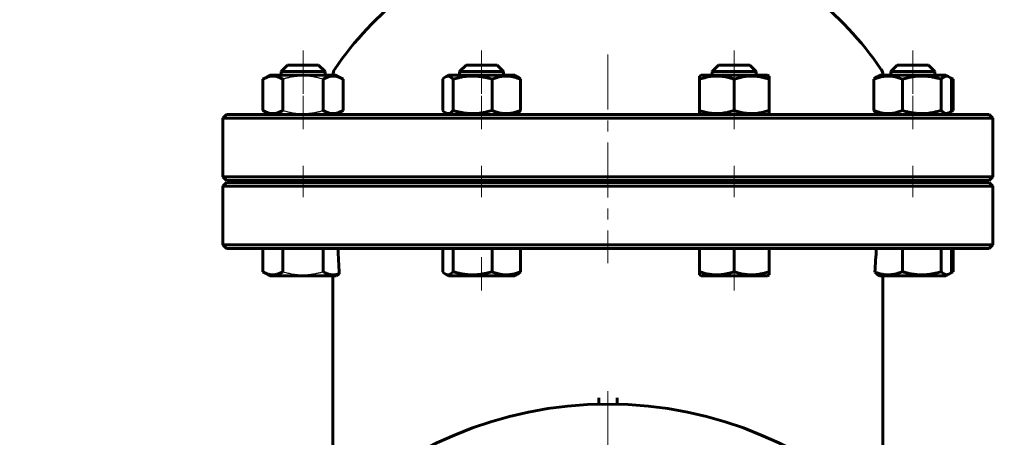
# Model space of a CAD drawing. Header units: millimetres. Extents: x 0 to 594, y 0 to 420.
# Tile 7 of 9: x 343 to 477, y 190 to 247. Entities that reach past the tile are written whole.
import ezdxf

# ---------------------------------------------------------------- set-up
doc = ezdxf.new("R2010")
doc.units = ezdxf.units.MM
for name, pattern in [('K5LT-1', [0]), ('K5LT_AXLED', [12, 7.5, -1.5, 1.5, -1.5]), ('K5LT_BASIC', [0]), ('K5LT_THIN', [0])]:
    doc.linetypes.add(name, pattern=pattern)
doc.layers.add('Системный слой', color=7, linetype='Continuous')
doc.layers.add('Системный слой (1)', color=7, linetype='Continuous', true_color=0x6c6c6c)
doc.styles.add('KDIMTEXTSTYLE', font='txt', dxfattribs={"width": 0.96, "oblique": 15, "height": 5})
doc.styles.add('KTEXTSTYLE', font='txt', dxfattribs={"width": 0.96, "height": 5})
doc.dimstyles.new('KDIMSTYLE (0.50)', dxfattribs={"dimtxt": 5, "dimasz": 1, "dimexe": 2, "dimexo": 0, "dimgap": 1, "dimtad": 1, "dimlfac": 2, "dimtxsty": 'KDIMTEXTSTYLE', "dimsah": 1, "dimcen": 0, "dimdle": 1, "dimadec": 0, "dimazin": 0, "dimtfac": 0.667, "dimtmove": 0, "dimatfit": 3, "dimfxl": 1, "dimtvp": 1, "dimtolj": 1, "dimtzin": 0, "dimarcsym": 0})

# ---------------------------------------------------------------- blocks, each defined once
blk = doc.blocks.new('U37')
at = {"layer": 'Системный слой (1)', "color": 143, "linetype": 'K5LT_BASIC', "lineweight": 60, "true_color": 0x33acca}
for p, q in [((385.32, 179.66), (385.32, 203.97)), ((385.32, 159.97), (385.32, 160.28))]:
    blk.add_line(p, q, dxfattribs=at)
blk = doc.blocks.new('U38')
at = {"layer": 'Системный слой (1)', "color": 143, "linetype": 'K5LT_BASIC', "lineweight": 60, "true_color": 0x33acca}
for start, end in [(109.917, 145.8521), (34.1479, 70.083)]:
    blk.add_arc((422.82, 215.34), 45, start, end, dxfattribs=at)
blk = doc.blocks.new('U39')
at = {"layer": 'Системный слой (1)', "color": 143, "linetype": 'K5LT_BASIC', "lineweight": 60, "true_color": 0x33acca}
for p, q in [((460.32, 203.97), (460.32, 179.66)), ((460.32, 160.28), (460.32, 159.97))]:
    blk.add_line(p, q, dxfattribs=at)
blk = doc.blocks.new('U40')
at = {"layer": 'Системный слой (1)', "color": 143, "linetype": 'K5LT_BASIC', "lineweight": 60, "true_color": 0x33acca}
for p, q in [((462.27, 241.15), (462.9, 241.15)), ((462.9, 241.15), (466.52, 241.15))]:
    blk.add_line(p, q, dxfattribs=at)
blk = doc.blocks.new('U41')
at = {"layer": 'Системный слой (1)', "color": 143, "linetype": 'K5LT_BASIC', "lineweight": 60, "true_color": 0x33acca}
for p, q in [((400.31, 234.97), (400.43, 234.83)), ((401.51, 234.75), (401.72, 234.97)), ((400.43, 234.83), (400.56, 234.72)), ((400.56, 234.72), (400.69, 234.64)), ((400.69, 234.64), (400.81, 234.58)), ((400.81, 234.58), (401.16, 234.56)), ((401.16, 234.56), (401.51, 234.75))]:
    blk.add_line(p, q, dxfattribs=at)
blk = doc.blocks.new('U42')
at = {"layer": 'Системный слой (1)', "color": 143, "linetype": 'K5LT_BASIC', "lineweight": 60, "true_color": 0x33acca}
for p, q in [((435.53, 212.4), (440.04, 212.4)), ((440.04, 212.4), (444.56, 212.4))]:
    blk.add_line(p, q, dxfattribs=at)
blk = doc.blocks.new('U44')
at = {"layer": 'Системный слой (1)', "color": 143, "linetype": 'K5LT_BASIC', "lineweight": 60, "true_color": 0x33acca}
for p, q in [((401.09, 212.4), (402.41, 212.4)), ((402.41, 212.4), (410.12, 212.4))]:
    blk.add_line(p, q, dxfattribs=at)
blk = doc.blocks.new('U45')
at = {"layer": 'Системный слой (1)', "color": 143, "linetype": 'K5LT_BASIC', "lineweight": 60, "true_color": 0x33acca}
for p, q in [((469.75, 234.89), (469.88, 234.97)), ((469.5, 234.77), (469.63, 234.83)), ((469.63, 234.83), (469.75, 234.89))]:
    blk.add_line(p, q, dxfattribs=at)
blk = doc.blocks.new('U46')
at = {"layer": 'Системный слой (1)', "color": 143, "linetype": 'K5LT_BASIC', "lineweight": 60, "true_color": 0x33acca}
for p, q in [((469.32, 239.57), (468.91, 239.8)), ((469.88, 239.24), (469.32, 239.57))]:
    blk.add_line(p, q, dxfattribs=at)
blk = doc.blocks.new('U47')
at = {"layer": 'Системный слой (1)', "color": 143, "linetype": 'K5LT_BASIC', "lineweight": 60, "true_color": 0x33acca}
for p, q in [((469.63, 239.38), (469.5, 239.44)), ((469.75, 239.31), (469.63, 239.38)), ((469.88, 239.24), (469.75, 239.31))]:
    blk.add_line(p, q, dxfattribs=at)
blk = doc.blocks.new('U48')
at = {"layer": 'Системный слой (1)', "color": 143, "linetype": 'K5LT_BASIC', "lineweight": 60, "true_color": 0x33acca}
for p, q in [((400.31, 212.97), (400.43, 212.83)), ((400.43, 212.83), (400.56, 212.72)), ((400.56, 212.72), (400.69, 212.64)), ((400.69, 212.64), (400.81, 212.58)), ((400.81, 212.58), (401.16, 212.56)), ((401.16, 212.56), (401.51, 212.75)), ((401.51, 212.75), (401.72, 212.97))]:
    blk.add_line(p, q, dxfattribs=at)
blk = doc.blocks.new('U49')
at = {"layer": 'Системный слой (1)', "color": 143, "linetype": 'K5LT_BASIC', "lineweight": 60, "true_color": 0x33acca}
for p, q in [((461.4, 240.28), (462.28, 240.28)), ((462.28, 240.28), (467.4, 240.28))]:
    blk.add_line(p, q, dxfattribs=at)
blk = doc.blocks.new('U50')
at = {"layer": 'Системный слой (1)', "color": 143, "linetype": 'K5LT_BASIC', "lineweight": 60, "true_color": 0x33acca}
for p, q in [((468.28, 212.97), (468.62, 212.66)), ((468.62, 212.66), (468.97, 212.54)), ((468.97, 212.54), (469.32, 212.64)), ((469.32, 212.64), (469.44, 212.72)), ((469.44, 212.72), (469.57, 212.83)), ((469.57, 212.83), (469.7, 212.97))]:
    blk.add_line(p, q, dxfattribs=at)
blk = doc.blocks.new('U51')
at = {"layer": 'Системный слой (1)', "color": 143, "linetype": 'K5LT_BASIC', "lineweight": 60, "true_color": 0x33acca}
for p, q in [((469.32, 212.64), (468.91, 212.4)), ((469.88, 212.97), (469.32, 212.64))]:
    blk.add_line(p, q, dxfattribs=at)
blk = doc.blocks.new('U52')
at = {"layer": 'Системный слой (1)', "color": 143, "linetype": 'K5LT_BASIC', "lineweight": 60, "true_color": 0x33acca}
for p, q in [((469.5, 212.77), (469.63, 212.83)), ((469.63, 212.83), (469.75, 212.89)), ((469.75, 212.89), (469.88, 212.97))]:
    blk.add_line(p, q, dxfattribs=at)
blk = doc.blocks.new('U53')
at = {"layer": 'Системный слой (1)', "color": 143, "linetype": 'K5LT_BASIC', "lineweight": 60, "true_color": 0x33acca}
for p, q in [((468.49, 239.45), (468.28, 239.24)), ((468.84, 239.65), (468.49, 239.45)), ((469.19, 239.63), (468.84, 239.65)), ((469.32, 239.57), (469.19, 239.63)), ((469.44, 239.48), (469.32, 239.57)), ((469.57, 239.37), (469.44, 239.48)), ((469.7, 239.24), (469.57, 239.37))]:
    blk.add_line(p, q, dxfattribs=at)
blk = doc.blocks.new('U54')
at = {"layer": 'Системный слой (1)', "color": 143, "linetype": 'K5LT_BASIC', "lineweight": 60, "true_color": 0x33acca}
for p, q in [((468.28, 234.97), (468.62, 234.66)), ((469.57, 234.83), (469.7, 234.97)), ((468.62, 234.66), (468.97, 234.54)), ((468.97, 234.54), (469.32, 234.64)), ((469.32, 234.64), (469.44, 234.72)), ((469.44, 234.72), (469.57, 234.83))]:
    blk.add_line(p, q, dxfattribs=at)
blk = doc.blocks.new('U56')
at = {"layer": 'Системный слой (1)', "color": 143, "linetype": 'K5LT_BASIC', "lineweight": 60, "true_color": 0x33acca}
for p, q in [((469.32, 234.64), (469.88, 234.97)), ((468.91, 234.4), (469.32, 234.64))]:
    blk.add_line(p, q, dxfattribs=at)
blk = doc.blocks.new('U57')
at = {"layer": 'Системный слой (1)', "color": 143, "linetype": 'K5LT_BASIC', "lineweight": 60, "true_color": 0x33acca}
for p, q in [((400.43, 239.37), (400.31, 239.24)), ((400.56, 239.48), (400.43, 239.37)), ((400.69, 239.57), (400.56, 239.48)), ((401.03, 239.67), (400.69, 239.57)), ((401.38, 239.55), (401.03, 239.67)), ((401.72, 239.24), (401.38, 239.55))]:
    blk.add_line(p, q, dxfattribs=at)
blk = doc.blocks.new('U59')
at = {"layer": 'Системный слой (1)', "color": 30, "linetype": 'K5LT_AXLED', "lineweight": 18, "true_color": 0xff8000}
for q in [(422.82, 196.9), (367.07, 141.15), (478.57, 141.15), (422.82, 85.4)]:
    blk.add_line((422.82, 141.15), q, dxfattribs=at)
blk = doc.blocks.new('D3')
at = {"layer": 'Системный слой (1)'}
for points in [[(459.63, 173.12), (462.93, 176.94), (458.76, 174.1), (459.57, 173.95)], [(382.72, 105.37), (386.89, 108.2), (386.08, 108.36), (386.01, 109.19)]]:
    blk.add_hatch(color=7, dxfattribs=at).paths.add_polyline_path(points)
at = {"layer": 'Системный слой (1)', "color": 7, "linetype": 'K5LT_THIN', "lineweight": 18, "true_color": 0xffffff}
for p, q in [((462.93, 176.94), (476.57, 189.12)), ((476.57, 189.12), (493.77, 189.12)), ((382.72, 105.37), (462.93, 176.94)), ((458.76, 174.1), (462.93, 176.94)), ((462.93, 176.94), (459.63, 173.12)), ((459.57, 173.95), (458.76, 174.1)), ((459.63, 173.12), (459.57, 173.95)), ((382.72, 105.37), (386.01, 109.19)), ((386.01, 109.19), (386.08, 108.36)), ((386.89, 108.2), (382.72, 105.37)), ((386.08, 108.36), (386.89, 108.2))]:
    blk.add_line(p, q, dxfattribs=at)
blk.add_wipeout([(478.57, 190.12), (478.57, 197.5), (491.24, 197.5), (491.24, 190.12)]).dxf.layer = 'Системный слой (1)'
at = {"layer": 'Системный слой (1)', "color": 7, "char_height": 5, "attachment_point": 1, "style": 'KTEXTSTYLE'}
for s, insert in [('\\fArial|b0|c204|p34;\\H5.0;\\W1.000;\\Q15;\\fGOST Type AU|b0|i0|c204|p34;\\Q15;\\W0.960;⌀', (478.57, 196.71)), ('\\fArial|b0|c204|p34;\\H5.0;\\W1.000;\\Q15;\\fGOST Type AU|b0|i0|c204|p34;\\Q15;\\W0.960;215', (481.88, 196.71))]:
    blk.add_mtext(s, dxfattribs=dict(at, insert=insert))
blk = doc.blocks.new('KDIMARROW_01')
at = {"layer": 'Системный слой'}
blk.add_hatch(color=0, dxfattribs=at).paths.add_polyline_path([(-5, -0.66), (0, 0), (-5, 0.66), (-4.5, 0)])
at = {"layer": 'Системный слой', "color": 0, "linetype": 'K5LT_THIN', "lineweight": 18}
for p, q in [((-4.5, 0), (-5, 0.66)), ((-5, 0.66), (0, 0)), ((0, 0), (-5, -0.66)), ((-5, -0.66), (-4.5, 0))]:
    blk.add_line(p, q, dxfattribs=at)
at = {"layer": 'Системный слой (1)', "color": 0, "linetype": 'K5LT_THIN', "lineweight": 18}
blk.add_line((422.82, 141.15), (422.32, 141.15), dxfattribs=at)
blk = doc.blocks.new('D5')
at = {"layer": 'Системный слой (1)'}
for points in [[(401.94, 168.62), (398.32, 172.13), (400.9, 167.8), (401.11, 168.6)], [(447.33, 110.17), (444.74, 114.5), (444.54, 113.7), (443.71, 113.69)]]:
    blk.add_hatch(color=7, dxfattribs=at).paths.add_polyline_path(points)
at = {"layer": 'Системный слой (1)', "color": 7, "linetype": 'K5LT_THIN', "lineweight": 18, "true_color": 0xffffff}
for p, q in [((398.32, 172.13), (401.94, 168.62)), ((400.9, 167.8), (398.32, 172.13)), ((398.32, 172.13), (447.33, 110.17)), ((401.11, 168.6), (400.9, 167.8)), ((401.94, 168.62), (401.11, 168.6)), ((444.54, 113.7), (444.74, 114.5)), ((444.74, 114.5), (447.33, 110.17)), ((443.71, 113.69), (444.54, 113.7)), ((447.33, 110.17), (443.71, 113.69)), ((447.33, 110.17), (468.56, 83.34)), ((468.56, 83.34), (485.75, 83.34))]:
    blk.add_line(p, q, dxfattribs=at)
blk.add_wipeout([(470.56, 84.34), (470.56, 91.72), (483.23, 91.72), (483.23, 84.34)]).dxf.layer = 'Системный слой (1)'
at = {"layer": 'Системный слой (1)', "color": 7, "char_height": 5, "attachment_point": 1, "style": 'KTEXTSTYLE'}
for s, insert in [('\\fArial|b0|c204|p34;\\H5.0;\\W1.000;\\Q15;\\fGOST Type AU|b0|i0|c204|p34;\\Q15;\\W0.960;⌀', (470.56, 90.93)), ('\\fArial|b0|c204|p34;\\H5.0;\\W1.000;\\Q15;\\fGOST Type AU|b0|i0|c204|p34;\\Q15;\\W0.960;158', (473.86, 90.93))]:
    blk.add_mtext(s, dxfattribs=dict(at, insert=insert))

msp = doc.modelspace()

# ---------------------------------------------------------------- linework, layer by layer
at = {"layer": 'Системный слой (1)', "color": 30, "linetype": 'K5LT_AXLED', "lineweight": 18, "true_color": 0xff8000}
for p, q in [((381.2493, 237.2424), (381.2493, 243.1538)), ((405.6031, 237.2424), (405.6031, 243.1538)), ((440.0447, 237.2424), (440.0447, 243.1538)), ((464.3985, 237.2424), (464.3985, 243.1538)), ((422.8239, 242.5997), (422.8239, 214.1538)), ((381.2493, 232.4038), (381.2493, 236.9652)), ((405.6031, 232.4038), (405.6031, 236.9652)), ((440.0447, 232.4038), (440.0447, 236.9652)), ((464.3985, 232.4038), (464.3985, 236.9652)), ((381.2493, 223.1538), (381.2493, 227.4038)), ((405.6031, 223.1538), (405.6031, 227.4038)), ((440.0447, 223.1538), (440.0447, 227.4038)), ((464.3985, 223.1538), (464.3985, 227.4038)), ((405.6031, 210.4038), (405.6031, 214.9652)), ((440.0447, 210.4038), (440.0447, 214.9652))]:
    msp.add_line(p, q, dxfattribs=at)
at = {"layer": 'Системный слой (1)', "color": 143, "linetype": 'K5LT_BASIC', "lineweight": 60, "true_color": 0x33acca}
for p, q in [((378.2493, 240.2788), (379.1243, 241.1538)), ((379.1243, 241.1538), (383.3743, 241.1538)), ((384.2493, 240.2788), (383.3743, 241.1538)), ((402.6031, 240.2788), (403.4781, 241.1538)), ((403.4781, 241.1538), (407.7281, 241.1538)), ((408.6031, 240.2788), (407.7281, 241.1538)), ((437.0447, 240.2788), (437.9197, 241.1538)), ((437.9197, 241.1538), (442.1697, 241.1538)), ((443.0447, 240.2788), (442.1697, 241.1538)), ((461.3985, 240.2788), (462.2735, 241.1538)), ((467.3985, 240.2788), (466.5235, 241.1538)), ((375.7645, 239.2424), (376.7368, 239.8038)), ((375.7645, 234.9652), (375.7645, 239.2424)), ((376.3317, 239.5699), (376.3318, 239.5699)), ((376.3318, 239.5699), (376.7368, 239.8038)), ((385.7618, 239.8038), (376.7368, 239.8038)), ((378.2493, 239.8038), (378.2493, 240.2788)), ((378.2493, 240.2788), (384.2493, 240.2788)), ((378.5069, 234.9652), (378.5069, 239.2424)), ((383.9917, 234.9652), (383.9917, 239.2424)), ((384.2493, 239.8038), (384.2493, 240.2788)), ((386.7341, 239.2424), (385.7618, 239.8038)), ((386.7341, 234.9652), (386.7341, 239.2424)), ((400.3052, 234.9652), (400.3052, 239.2424)), ((400.6856, 239.5699), (401.0906, 239.8038)), ((410.1156, 239.8038), (401.0906, 239.8038)), ((401.7248, 234.9652), (401.7248, 239.2424)), ((402.6031, 239.8038), (402.6031, 240.2788)), ((402.6031, 240.2788), (408.6031, 240.2788)), ((407.0227, 234.9652), (407.0227, 239.2424)), ((408.6031, 239.8038), (408.6031, 240.2788)), ((410.5207, 239.5699), (410.1156, 239.8038)), ((410.9011, 234.9652), (410.9011, 239.2424)), ((435.2947, 239.6667), (435.5322, 239.8038)), ((435.2947, 239.2424), (435.2947, 239.6667)), ((435.2947, 234.9652), (435.2947, 239.2424)), ((444.5572, 239.8038), (435.5322, 239.8038)), ((437.0447, 240.2788), (443.0447, 240.2788)), ((437.0447, 239.8038), (437.0447, 240.2788)), ((440.0447, 234.9652), (440.0447, 239.2424)), ((443.0447, 239.8038), (443.0447, 240.2788)), ((444.7947, 239.6667), (444.5572, 239.8038)), ((444.7947, 239.6667), (444.7947, 239.2424)), ((444.7947, 234.9652), (444.7947, 239.2424)), ((459.1005, 234.9652), (459.1005, 239.2424)), ((459.4809, 239.5699), (459.886, 239.8038)), ((468.911, 239.8038), (459.886, 239.8038)), ((461.3985, 239.8038), (461.3985, 240.2788)), ((462.9789, 234.9652), (462.9789, 239.2424)), ((467.3985, 239.8038), (467.3985, 240.2788)), ((468.2768, 234.9652), (468.2768, 239.2424)), ((469.316, 239.5699), (468.911, 239.8038)), ((469.6964, 234.9652), (469.6964, 239.2424)), ((469.8833, 234.9652), (469.8833, 239.2424)), ((376.7368, 234.4038), (375.7645, 234.9652)), ((385.7618, 234.4038), (386.7341, 234.9652)), ((435.2947, 234.5409), (435.2947, 234.9652)), ((444.7947, 234.9652), (444.7947, 234.5409)), ((370.8239, 234.4038), (370.3239, 233.9038)), ((370.3239, 225.9038), (370.3239, 233.9038)), ((370.3239, 233.9038), (475.3239, 233.9038)), ((474.8239, 234.4038), (370.8239, 234.4038)), ((376.3318, 234.6377), (376.3317, 234.6377)), ((376.7368, 234.4038), (376.3318, 234.6377)), ((401.0906, 234.4038), (400.6856, 234.6377)), ((410.1156, 234.4038), (410.5207, 234.6377)), ((435.5322, 234.4038), (435.2947, 234.5409)), ((444.5572, 234.4038), (444.7947, 234.5409)), ((459.886, 234.4038), (459.4809, 234.6377)), ((468.911, 234.4038), (469.316, 234.6377)), ((474.8239, 234.4038), (475.3239, 233.9038)), ((475.3239, 225.9038), (475.3239, 233.9038)), ((475.3239, 225.9038), (370.3239, 225.9038)), ((370.8239, 225.4038), (370.3239, 225.9038)), ((474.8239, 225.4038), (475.3239, 225.9038)), ((370.8239, 225.1538), (370.3239, 224.6538)), ((370.3239, 216.6538), (370.3239, 224.6538)), ((370.3239, 224.6538), (475.3239, 224.6538)), ((370.8239, 225.4038), (474.8239, 225.4038)), ((474.8239, 225.1538), (370.8239, 225.1538)), ((378.2493, 225.1538), (378.2493, 225.4038)), ((384.2493, 225.1538), (384.2493, 225.4038)), ((385.3239, 225.1538), (385.3239, 225.4038)), ((402.6031, 225.1538), (402.6031, 225.4038)), ((408.6031, 225.1538), (408.6031, 225.4038)), ((437.0447, 225.1538), (437.0447, 225.4038)), ((443.0447, 225.1538), (443.0447, 225.4038)), ((460.3239, 225.1538), (460.3239, 225.4038)), ((461.3985, 225.1538), (461.3985, 225.4038)), ((467.3985, 225.1538), (467.3985, 225.4038)), ((474.8239, 225.1538), (475.3239, 224.6538)), ((475.3239, 216.6538), (475.3239, 224.6538)), ((475.3239, 216.6538), (370.3239, 216.6538)), ((370.8239, 216.1538), (370.3239, 216.6538)), ((474.8239, 216.1538), (475.3239, 216.6538)), ((370.8239, 216.1538), (474.8239, 216.1538)), ((375.7645, 216.1538), (375.7645, 212.9652)), ((378.5069, 216.1538), (378.5069, 212.9652)), ((383.9917, 216.1538), (383.9917, 212.9652)), ((400.3052, 216.1538), (400.3052, 212.9652)), ((401.7248, 216.1538), (401.7248, 212.9652)), ((407.0227, 216.1538), (407.0227, 212.9652)), ((410.9011, 216.1538), (410.9011, 212.9652)), ((435.2947, 216.1538), (435.2947, 212.9652)), ((440.0447, 216.1538), (440.0447, 212.9652)), ((444.7947, 216.1538), (444.7947, 212.9652)), ((462.9789, 216.1538), (462.9789, 212.9652)), ((468.2768, 216.1538), (468.2768, 212.9652)), ((469.6964, 216.1538), (469.6964, 212.9652)), ((469.8833, 216.1538), (469.8833, 212.9652)), ((375.7645, 212.9652), (376.7368, 212.4038)), ((376.3318, 212.6377), (376.7368, 212.4038)), ((376.7368, 212.4038), (385.7618, 212.4038)), ((385.3239, 203.9668), (385.3239, 212.4038)), ((385.8396, 212.4487), (385.7618, 212.4038)), ((400.6856, 212.6377), (401.0906, 212.4038)), ((410.5207, 212.6377), (410.1156, 212.4038)), ((435.2947, 212.5409), (435.2947, 212.9652)), ((435.2947, 212.5409), (435.5322, 212.4038)), ((444.7947, 212.5409), (444.5572, 212.4038)), ((444.7947, 212.9652), (444.7947, 212.5409)), ((459.8082, 212.4487), (459.886, 212.4038)), ((459.886, 212.4038), (468.911, 212.4038)), ((460.3239, 212.4038), (460.3239, 203.9668)), ((469.316, 212.6377), (468.911, 212.4038)), ((421.5739, 194.8893), (421.5739, 195.7698)), ((424.0739, 195.7698), (424.0739, 194.8893))]:
    msp.add_line(p, q, dxfattribs=at)
msp.add_circle((422.8239, 141.1538), 53.75, dxfattribs=at)
for centre, start, end in [((386.8239, 239.7577), 145.851576, 178.238768), ((458.8239, 239.7577), 1.761232, 34.148424)]:
    msp.add_arc(centre, 1.5, start, end, dxfattribs=at)
for centre, major_axis, ratio, start_param, end_param in [((395.3239, 158.1466), (-8.636, 93.8664), 0.05371245, 0.89969799, 0.94569162), ((450.3239, 193.2438), (-7.0711, -66.7457), 0.10594035, -4.40196539, -4.35082107)]:
    msp.add_ellipse(centre, major_axis=major_axis, ratio=ratio, start_param=start_param, end_param=end_param, dxfattribs=at)
for points, knots in [([(378.5069, 239.2424), (378.3861, 239.3122), (378.1877, 239.4155), (377.9211, 239.5239), (377.7138, 239.5894), (377.5269, 239.6323), (377.3353, 239.66), (377.1429, 239.67), (376.9581, 239.6614), (376.7714, 239.6373), (376.5775, 239.5955), (376.2975, 239.5078), (376.0267, 239.3878), (375.8289, 239.2796), (375.7645, 239.2424)], [0, 0, 0, 0, 2.03193949, 3.31163349, 4.3966445, 5.4235888, 6.35058924, 7.49983039, 8.53318741, 9.33577528, 10.52418436, 11.68484669, 13.91500354, 15, 15, 15, 15]), ([(386.7341, 239.2424), (386.6134, 239.3122), (386.4149, 239.4155), (386.1483, 239.5239), (385.941, 239.5894), (385.7542, 239.6323), (385.5626, 239.66), (385.3701, 239.67), (385.1854, 239.6614), (384.9986, 239.6373), (384.8048, 239.5955), (384.5247, 239.5078), (384.2539, 239.3878), (384.0561, 239.2796), (383.9917, 239.2424)], [0, 0, 0, 0, 2.03193949, 3.31163349, 4.3966445, 5.4235888, 6.35058924, 7.49983039, 8.53318741, 9.33577528, 10.52418436, 11.68484669, 13.91500354, 15, 15, 15, 15]), ([(407.0227, 239.2424), (406.8419, 239.2965), (406.575, 239.3702), (406.127, 239.4761), (405.7282, 239.554), (405.3594, 239.6059), (405.0613, 239.6374), (404.7594, 239.66), (404.3876, 239.67), (404.0787, 239.6625), (403.7646, 239.6445), (403.4351, 239.6135), (402.9759, 239.5466), (402.4039, 239.4319), (401.9755, 239.3174), (401.7248, 239.2424)], [0, 0, 0, 0, 1.67981626, 2.46425431, 4.10062144, 5.2997801, 5.78516139, 6.77396186, 7.99981908, 9.10206657, 9.53045066, 10.80659157, 12.05516695, 13.66764409, 16, 16, 16, 16]), ([(410.9011, 239.2424), (410.7303, 239.3122), (410.4806, 239.4041), (410.1513, 239.5017), (409.8982, 239.5646), (409.6371, 239.6147), (409.3783, 239.648), (409.1394, 239.665), (408.9139, 239.6685), (408.6932, 239.6598), (408.4467, 239.6373), (408.1679, 239.5948), (407.7718, 239.5065), (407.3889, 239.3861), (407.1138, 239.2796), (407.0227, 239.2424)], [0, 0, 0, 0, 2.16740212, 3.14326416, 4.10062144, 5.2997801, 6.35420746, 7.2675193, 8.21485807, 9.10206657, 9.9581603, 11.22579665, 12.52111687, 14.84267045, 16, 16, 16, 16]), ([(410.5207, 239.5699), (410.5617, 239.5463), (410.6304, 239.4997), (410.7575, 239.3939), (410.8432, 239.307), (410.9011, 239.2424)], [0, 0, 0, 0, 1.91250327, 3.22030261, 6, 6, 6, 6]), ([(440.0447, 239.2424), (439.8825, 239.2965), (439.6125, 239.3796), (439.2104, 239.4835), (438.8525, 239.559), (438.5533, 239.6059), (438.2861, 239.6374), (438.0154, 239.66), (437.6821, 239.67), (437.4051, 239.6625), (437.1235, 239.6445), (436.8281, 239.6135), (436.4164, 239.5466), (435.9036, 239.4319), (435.5194, 239.3174), (435.2947, 239.2424)], [0, 0, 0, 0, 1.67981626, 2.78068749, 4.10062144, 5.2997801, 5.78516139, 6.77396186, 7.99981908, 9.10206657, 9.53045066, 10.80659157, 12.05516695, 13.66764409, 16, 16, 16, 16]), ([(444.7947, 239.2424), (444.6325, 239.2965), (444.3625, 239.3796), (443.9604, 239.4835), (443.6025, 239.559), (443.3033, 239.6059), (443.0361, 239.6374), (442.7654, 239.66), (442.4321, 239.67), (442.1551, 239.6625), (441.8735, 239.6445), (441.5781, 239.6135), (441.1664, 239.5466), (440.6536, 239.4319), (440.2694, 239.3174), (440.0447, 239.2424)], [0, 0, 0, 0, 1.67981626, 2.78068749, 4.10062144, 5.2997801, 5.78516139, 6.77396186, 7.99981908, 9.10206657, 9.53045066, 10.80659157, 12.05516695, 13.66764409, 16, 16, 16, 16]), ([(462.9789, 239.2424), (462.8081, 239.3122), (462.5584, 239.4041), (462.2291, 239.5017), (461.976, 239.5646), (461.715, 239.6147), (461.4562, 239.648), (461.2172, 239.665), (460.9917, 239.6685), (460.771, 239.6598), (460.5245, 239.6373), (460.2457, 239.5948), (459.8497, 239.5065), (459.4668, 239.3861), (459.1916, 239.2796), (459.1005, 239.2424)], [0, 0, 0, 0, 2.16740212, 3.14326416, 4.10062144, 5.2997801, 6.35420746, 7.2675193, 8.21485807, 9.10206657, 9.9581603, 11.22579665, 12.52111687, 14.84267045, 16, 16, 16, 16]), ([(459.1005, 239.2424), (459.1405, 239.287), (459.2088, 239.3584), (459.3354, 239.4733), (459.4223, 239.5361), (459.4809, 239.5699)], [0, 0, 0, 0, 1.91828185, 3.26766112, 6, 6, 6, 6]), ([(468.2768, 239.2424), (468.096, 239.2965), (467.8291, 239.3702), (467.3811, 239.4761), (466.9823, 239.554), (466.6135, 239.6059), (466.3154, 239.6374), (466.0135, 239.66), (465.6417, 239.67), (465.3328, 239.6625), (465.0187, 239.6445), (464.6892, 239.6135), (464.23, 239.5466), (463.6581, 239.4319), (463.2296, 239.3174), (462.9789, 239.2424)], [0, 0, 0, 0, 1.67981626, 2.46425431, 4.10062144, 5.2997801, 5.78516139, 6.77396186, 7.99981908, 9.10206657, 9.53045066, 10.80659157, 12.05516695, 13.66764409, 16, 16, 16, 16]), ([(375.7645, 234.9652), (375.8852, 234.8955), (376.0837, 234.7921), (376.3503, 234.6837), (376.5576, 234.6182), (376.7445, 234.5753), (376.9361, 234.5476), (377.1285, 234.5376), (377.3133, 234.5462), (377.5, 234.5703), (377.6939, 234.6122), (377.9739, 234.6998), (378.2447, 234.8198), (378.4425, 234.928), (378.5069, 234.9652)], [0, 0, 0, 0, 2.03193949, 3.31163349, 4.3966445, 5.4235888, 6.35058924, 7.49983039, 8.53318741, 9.33577528, 10.52418436, 11.68484669, 13.91500354, 15, 15, 15, 15]), ([(383.9917, 234.9652), (384.1125, 234.8955), (384.3109, 234.7921), (384.5776, 234.6837), (384.7849, 234.6182), (384.9717, 234.5753), (385.1633, 234.5476), (385.3558, 234.5376), (385.5405, 234.5462), (385.7272, 234.5703), (385.9211, 234.6122), (386.2012, 234.6998), (386.472, 234.8198), (386.6698, 234.928), (386.7341, 234.9652)], [0, 0, 0, 0, 2.03193949, 3.31163349, 4.3966445, 5.4235888, 6.35058924, 7.49983039, 8.53318741, 9.33577528, 10.52418436, 11.68484669, 13.91500354, 15, 15, 15, 15]), ([(401.7248, 234.9652), (401.9056, 234.9111), (402.1725, 234.8374), (402.6205, 234.7315), (403.0193, 234.6536), (403.3881, 234.6018), (403.6862, 234.5702), (403.9881, 234.5476), (404.3599, 234.5376), (404.6689, 234.5451), (404.9829, 234.5631), (405.3124, 234.5941), (405.7716, 234.661), (406.3436, 234.7757), (406.772, 234.8903), (407.0227, 234.9652)], [0, 0, 0, 0, 1.67981626, 2.46425431, 4.10062144, 5.2997801, 5.78516139, 6.77396186, 7.99981908, 9.10206657, 9.53045066, 10.80659157, 12.05516695, 13.66764409, 16, 16, 16, 16]), ([(407.0227, 234.9652), (407.1734, 234.9037), (407.3941, 234.8214), (407.7227, 234.7193), (407.9961, 234.6487), (408.2804, 234.5941), (408.5392, 234.5603), (408.7781, 234.5427), (409.0099, 234.5391), (409.2306, 234.5479), (409.4771, 234.5703), (409.7513, 234.6122), (410.1473, 234.6998), (410.5303, 234.8198), (410.81, 234.928), (410.9011, 234.9652)], [0, 0, 0, 0, 1.91244871, 2.78068749, 4.10062144, 5.2997801, 6.27754197, 7.2675193, 8.21485807, 9.10206657, 9.9581603, 11.22579665, 12.46383647, 14.84267045, 16, 16, 16, 16]), ([(410.9011, 234.9652), (410.8611, 234.9206), (410.7928, 234.8492), (410.6662, 234.7343), (410.5793, 234.6715), (410.5207, 234.6377)], [0, 0, 0, 0, 1.91828185, 3.26766112, 6, 6, 6, 6]), ([(435.2947, 234.9652), (435.4568, 234.9111), (435.7268, 234.828), (436.1289, 234.7241), (436.4868, 234.6487), (436.786, 234.6018), (437.0532, 234.5702), (437.3239, 234.5476), (437.6572, 234.5376), (437.9342, 234.5451), (438.2158, 234.5631), (438.5112, 234.5941), (438.9229, 234.661), (439.4357, 234.7757), (439.8199, 234.8903), (440.0447, 234.9652)], [0, 0, 0, 0, 1.67981626, 2.78068749, 4.10062144, 5.2997801, 5.78516139, 6.77396186, 7.99981908, 9.10206657, 9.53045066, 10.80659157, 12.05516695, 13.66764409, 16, 16, 16, 16]), ([(440.0447, 234.9652), (440.2068, 234.9111), (440.4768, 234.828), (440.8789, 234.7241), (441.2368, 234.6487), (441.536, 234.6018), (441.8032, 234.5702), (442.0739, 234.5476), (442.4072, 234.5376), (442.6842, 234.5451), (442.9658, 234.5631), (443.2612, 234.5941), (443.6729, 234.661), (444.1857, 234.7757), (444.5699, 234.8903), (444.7947, 234.9652)], [0, 0, 0, 0, 1.67981626, 2.78068749, 4.10062144, 5.2997801, 5.78516139, 6.77396186, 7.99981908, 9.10206657, 9.53045066, 10.80659157, 12.05516695, 13.66764409, 16, 16, 16, 16]), ([(459.1005, 234.9652), (459.2512, 234.9037), (459.4719, 234.8214), (459.8005, 234.7193), (460.0739, 234.6487), (460.3582, 234.5941), (460.617, 234.5603), (460.8559, 234.5427), (461.0877, 234.5391), (461.3084, 234.5479), (461.5549, 234.5703), (461.8291, 234.6122), (462.2251, 234.6998), (462.6081, 234.8198), (462.8878, 234.928), (462.9789, 234.9652)], [0, 0, 0, 0, 1.91244871, 2.78068749, 4.10062144, 5.2997801, 6.27754197, 7.2675193, 8.21485807, 9.10206657, 9.9581603, 11.22579665, 12.46383647, 14.84267045, 16, 16, 16, 16]), ([(459.4809, 234.6377), (459.4399, 234.6613), (459.3712, 234.708), (459.2441, 234.8138), (459.1584, 234.9007), (459.1005, 234.9652)], [0, 0, 0, 0, 1.91250327, 3.22030261, 6, 6, 6, 6]), ([(462.9789, 234.9652), (463.1597, 234.9111), (463.4267, 234.8374), (463.8747, 234.7315), (464.2734, 234.6536), (464.6423, 234.6018), (464.9403, 234.5702), (465.2422, 234.5476), (465.614, 234.5376), (465.923, 234.5451), (466.237, 234.5631), (466.5665, 234.5941), (467.0257, 234.661), (467.5977, 234.7757), (468.0261, 234.8903), (468.2768, 234.9652)], [0, 0, 0, 0, 1.67981626, 2.46425431, 4.10062144, 5.2997801, 5.78516139, 6.77396186, 7.99981908, 9.10206657, 9.53045066, 10.80659157, 12.05516695, 13.66764409, 16, 16, 16, 16]), ([(375.7645, 212.9652), (375.8852, 212.8955), (376.0837, 212.7921), (376.3503, 212.6837), (376.5576, 212.6182), (376.7445, 212.5753), (376.9361, 212.5476), (377.1285, 212.5376), (377.3133, 212.5462), (377.5, 212.5703), (377.6939, 212.6122), (377.9739, 212.6998), (378.2447, 212.8198), (378.4425, 212.928), (378.5069, 212.9652)], [0, 0, 0, 0, 2.03193949, 3.31163349, 4.3966445, 5.4235888, 6.35058924, 7.49983039, 8.53318741, 9.33577528, 10.52418436, 11.68484669, 13.91500354, 15, 15, 15, 15]), ([(383.9917, 212.9652), (384.1864, 212.8528), (384.4468, 212.7261), (384.7648, 212.6242), (384.9413, 212.5816), (385.1142, 212.5534), (385.2939, 212.5394), (385.4758, 212.5414), (385.6564, 212.5592), (385.8538, 212.5956), (386.0287, 212.6444), (386.1438, 212.6851), (386.1819, 212.6994)], [0, 0, 0, 0, 3.56595383, 4.71063078, 5.66495366, 6.69271993, 7.76143236, 8.82986804, 9.8939032, 10.94262919, 12.31828665, 13, 13, 13, 13]), ([(386.1819, 212.6994), (386.1047, 212.6346), (385.9859, 212.5409), (385.8792, 212.4716), (385.8396, 212.4487)], [0, 0, 0, 0, 3.05600223, 5, 5, 5, 5]), ([(401.7248, 212.9652), (401.9056, 212.9111), (402.1725, 212.8374), (402.6205, 212.7315), (403.0193, 212.6536), (403.3881, 212.6018), (403.6862, 212.5702), (403.9881, 212.5476), (404.3599, 212.5376), (404.6689, 212.5451), (404.9829, 212.5631), (405.3124, 212.5941), (405.7716, 212.661), (406.3436, 212.7757), (406.772, 212.8903), (407.0227, 212.9652)], [0, 0, 0, 0, 1.67981626, 2.46425431, 4.10062144, 5.2997801, 5.78516139, 6.77396186, 7.99981908, 9.10206657, 9.53045066, 10.80659157, 12.05516695, 13.66764409, 16, 16, 16, 16]), ([(407.0227, 212.9652), (407.1935, 212.8955), (407.4432, 212.8035), (407.7725, 212.706), (408.0256, 212.643), (408.2867, 212.5929), (408.5455, 212.5596), (408.7844, 212.5426), (409.0099, 212.5391), (409.2306, 212.5479), (409.4771, 212.5703), (409.7559, 212.6129), (410.1519, 212.7011), (410.5349, 212.8216), (410.81, 212.928), (410.9011, 212.9652)], [0, 0, 0, 0, 2.16740212, 3.14326416, 4.10062144, 5.2997801, 6.35420746, 7.2675193, 8.21485807, 9.10206657, 9.9581603, 11.22579665, 12.52111687, 14.84267045, 16, 16, 16, 16]), ([(410.9011, 212.9652), (410.8611, 212.9206), (410.7928, 212.8492), (410.6662, 212.7343), (410.5793, 212.6715), (410.5207, 212.6377)], [0, 0, 0, 0, 1.91828185, 3.26766112, 6, 6, 6, 6]), ([(435.2947, 212.9652), (435.4568, 212.9111), (435.7268, 212.828), (436.1289, 212.7241), (436.4868, 212.6487), (436.786, 212.6018), (437.0532, 212.5702), (437.3239, 212.5476), (437.6572, 212.5376), (437.9342, 212.5451), (438.2158, 212.5631), (438.5112, 212.5941), (438.9229, 212.661), (439.4357, 212.7757), (439.8199, 212.8903), (440.0447, 212.9652)], [0, 0, 0, 0, 1.67981626, 2.78068749, 4.10062144, 5.2997801, 5.78516139, 6.77396186, 7.99981908, 9.10206657, 9.53045066, 10.80659157, 12.05516695, 13.66764409, 16, 16, 16, 16]), ([(440.0447, 212.9652), (440.2068, 212.9111), (440.4768, 212.828), (440.8789, 212.7241), (441.2368, 212.6487), (441.536, 212.6018), (441.8032, 212.5702), (442.0739, 212.5476), (442.4072, 212.5376), (442.6842, 212.5451), (442.9658, 212.5631), (443.2612, 212.5941), (443.6729, 212.661), (444.1857, 212.7757), (444.5699, 212.8903), (444.7947, 212.9652)], [0, 0, 0, 0, 1.67981626, 2.78068749, 4.10062144, 5.2997801, 5.78516139, 6.77396186, 7.99981908, 9.10206657, 9.53045066, 10.80659157, 12.05516695, 13.66764409, 16, 16, 16, 16]), ([(459.2169, 212.9188), (459.3694, 212.8594), (459.6158, 212.7726), (459.9355, 212.6832), (460.1693, 212.6299), (460.3626, 212.5948), (460.5571, 212.5677), (460.7827, 212.5463), (461.0244, 212.5383), (461.2641, 212.5453), (461.4743, 212.562), (461.719, 212.5938), (462.028, 212.6525), (462.4616, 212.7686), (462.7875, 212.8871), (462.9789, 212.9652)], [0, 0, 0, 0, 1.98903668, 3.1919338, 4.09736292, 4.96742621, 5.64259058, 6.55549324, 7.80895238, 8.68138713, 9.57020182, 10.45633181, 11.77243815, 13.49032864, 16, 16, 16, 16]), ([(459.2169, 212.9188), (459.278, 212.8631), (459.3701, 212.7807), (459.4996, 212.6705), (459.6136, 212.5791), (459.7197, 212.5027), (459.7835, 212.463), (459.8082, 212.4487)], [0, 0, 0, 0, 2.18361654, 3.39523506, 5.02275243, 6.80826653, 8, 8, 8, 8]), ([(462.9789, 212.9652), (463.1597, 212.9111), (463.4267, 212.8374), (463.8747, 212.7315), (464.2734, 212.6536), (464.6423, 212.6018), (464.9403, 212.5702), (465.2422, 212.5476), (465.614, 212.5376), (465.923, 212.5451), (466.237, 212.5631), (466.5665, 212.5941), (467.0257, 212.661), (467.5977, 212.7757), (468.0261, 212.8903), (468.2768, 212.9652)], [0, 0, 0, 0, 1.67981626, 2.46425431, 4.10062144, 5.2997801, 5.78516139, 6.77396186, 7.99981908, 9.10206657, 9.53045066, 10.80659157, 12.05516695, 13.66764409, 16, 16, 16, 16])]:
    msp.add_open_spline(points, degree=3, knots=knots, dxfattribs=at)
at = {"layer": 'Системный слой (1)', "color": 7, "linetype": 'K5LT-1'}
for points in [[(383.9917, 239.2424), (383.864, 239.2793), (383.5374, 239.3687), (382.9441, 239.5056), (382.3469, 239.6015), (381.886, 239.6439), (381.6293, 239.6587), (381.4632, 239.6644), (381.3238, 239.6666), (381.1738, 239.6669), (380.9857, 239.6635), (380.7599, 239.6532), (380.4356, 239.6296), (379.9659, 239.5748), (379.4308, 239.4774), (378.9293, 239.3597), (378.6473, 239.283), (378.5069, 239.2424)], [(378.5069, 234.9652), (378.6346, 234.9283), (378.9612, 234.839), (379.5546, 234.702), (380.1517, 234.6061), (380.6127, 234.5637), (380.8693, 234.549), (381.0355, 234.5432), (381.1748, 234.541), (381.3248, 234.5407), (381.5129, 234.5441), (381.7388, 234.5544), (382.063, 234.578), (382.5328, 234.6328), (383.0679, 234.7302), (383.5693, 234.8479), (383.8514, 234.9247), (383.9917, 234.9652)], [(378.5069, 212.9652), (378.6346, 212.9283), (378.9612, 212.839), (379.5546, 212.702), (380.1517, 212.6061), (380.6127, 212.5637), (380.8693, 212.549), (381.0355, 212.5432), (381.1748, 212.541), (381.3248, 212.5407), (381.5129, 212.5441), (381.7388, 212.5544), (382.063, 212.578), (382.5328, 212.6328), (383.0679, 212.7302), (383.5693, 212.8479), (383.8514, 212.9247), (383.9917, 212.9652)]]:
    msp.add_open_spline(points, degree=3, knots=[0, 0, 0, 0, 3.15229629, 8.02402693, 14.43035773, 17.47429983, 18.99627089, 20.51824194, 21.40985484, 22.30146773, 24.08469353, 25.86791932, 27.65114512, 31.79250392, 37.07252473, 40.53626237, 44, 44, 44, 44], dxfattribs=at)

# ---------------------------------------------------------------- block references
at = {"layer": 'Системный слой (1)'}
for name in ['U38', 'U40', 'U57', 'U49', 'U53', 'U46', 'U47', 'U41', 'U54', 'U56', 'U45', 'U48', 'U44', 'U42', 'U50', 'U51', 'U52', 'U37', 'U39', 'U59']:
    msp.add_blockref(name, (0, 0), dxfattribs=at)

# ---------------------------------------------------------------- next in the draw order: dimensions: what is measured, and where the dimension line sits
at = {"layer": 'Системный слой (1)', "color": 7}
dim = msp.add_diameter_dim_2p(p1=(342.6179, 69.577), p2=(503.0299, 212.7307), dimstyle='KDIMSTYLE (0.50)', override={"dimtih": 1, "dimtoh": 1, "dimpost": '\\fGOST Type AU|b0|c204|p34;\\H5.0;\\W0.960;\\Q15;<>', "dimblk1": 'KDIMARROW_01', "dimblk2": 'KDIMARROW_01', "dimclrt": 7, "dimtol": 1, "dimtp": 0, "dimtm": 0, "dimtdec": 5, "dimtmove": 1, "dimatfit": 2, "dimtolj": 1}, dxfattribs=at)
dim.commit()
dim.dimension.update_dxf_attribs({"geometry": 'D3', "text_midpoint": (478.5739, 189.121), "dimtype": 163})

# ---------------------------------------------------------------- next in the draw order: dimensions: what is measured, and where the dimension line sits
dim = msp.add_diameter_dim_2p(p1=(373.8114, 203.1117), p2=(471.8364, 79.196), dimstyle='KDIMSTYLE (0.50)', override={"dimtih": 1, "dimtoh": 1, "dimpost": '\\fGOST Type AU|b0|c204|p34;\\H5.0;\\W0.960;\\Q15;<>', "dimblk1": 'KDIMARROW_01', "dimblk2": 'KDIMARROW_01', "dimclrt": 7, "dimtol": 1, "dimtp": 0, "dimtm": 0, "dimtdec": 5, "dimtmove": 1, "dimatfit": 2, "dimtolj": 1}, dxfattribs=at)
dim.commit()
dim.dimension.update_dxf_attribs({"geometry": 'D5', "text_midpoint": (470.5559, 83.3429), "dimtype": 163})

doc.saveas('drawing.dxf')
